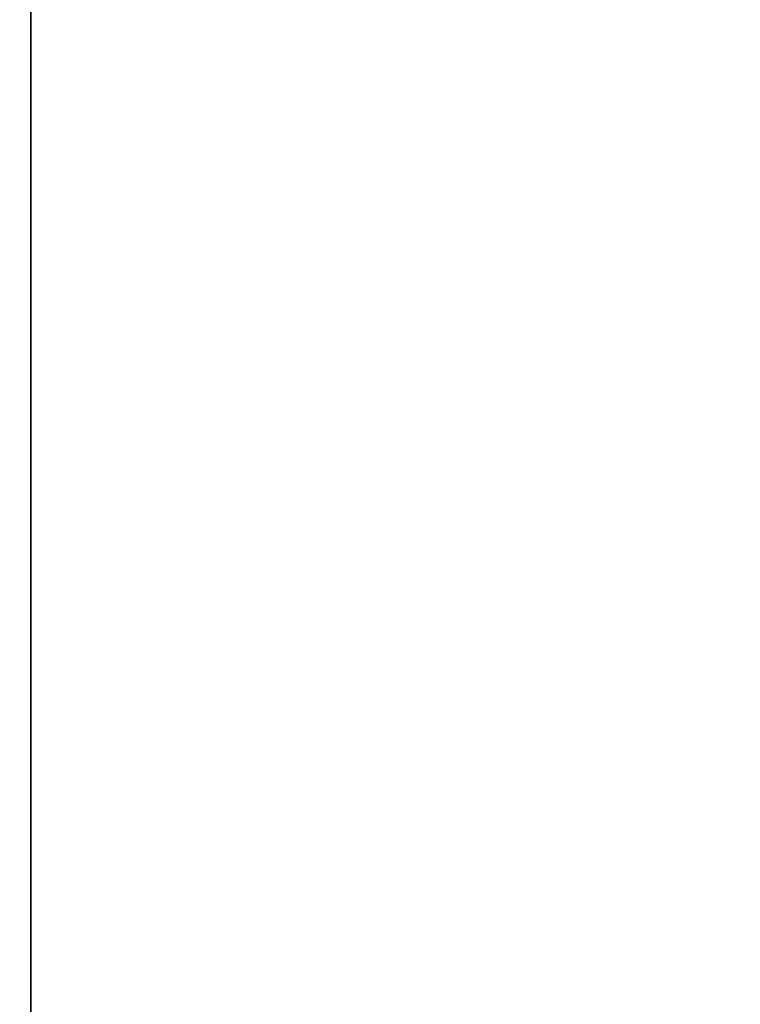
# Model space of a CAD drawing. Header units: millimetres. Extents: x 0 to 160, y 0 to 226.
# Tile 194 of 256: x 67.7212 to 67.7563, y 135.3501 to 135.3981. Entities that reach past the tile are written whole.
import ezdxf

# ---------------------------------------------------------------- set-up
doc = ezdxf.new("R2010")
doc.units = ezdxf.units.MM
doc.header["$LTSCALE"] = 25.4
doc.layers.get('0').update_dxf_attribs({"true_color": 0xff5454})

# ---------------------------------------------------------------- blocks, each defined once
blk = doc.blocks.new('AMALFI-9155-9154.STL')
at = {"color": 47, "true_color": 0x81703d}
mesh = blk.add_polyface(dxfattribs=at)
corners = [(-2.99417, 168.537003, 108.69558), (-7.354973, 168.665283, 107.384491), (-3.488741, 169.870544, 106.941269), (-6.64016, 167.400391, 109.113564)]
mesh.append_faces([[corners[k] for k in face] for face in [(0, 1, 2), (1, 0, 3)]], dxfattribs={"vtx0": -1, "color": 47})
at = {"color": 250, "true_color": 0x262626}
mesh = blk.add_polyface(dxfattribs=at)
corners = [(-5.456111, 168.441772, 135.194244), (-7.071283, 166.236862, 131.743179), (-3.778445, 167.767075, 131.180466)]
mesh.append_faces([[corners[k] for k in face] for face in [(0, 1, 2)]], dxfattribs={"color": 250})
mesh = blk.add_polyface(dxfattribs=at)
corners = [(-7.071283, 167.617447, 135.497375), (-7.071283, 166.236862, 131.743179), (-5.456111, 168.441772, 135.194244)]
mesh.append_faces([[corners[k] for k in face] for face in [(0, 1, 2)]], dxfattribs={"color": 250})
mesh = blk.add_polyface(dxfattribs=at)
corners = [(-8.614483, 166.679489, 135.8423), (-7.071283, 166.236862, 131.743179), (-7.071283, 167.617447, 135.497375)]
mesh.append_faces([[corners[k] for k in face] for face in [(0, 1, 2)]], dxfattribs={"color": 250})
at = {"color": 47, "true_color": 0x81703d}
mesh = blk.add_polyface(dxfattribs=at)
corners = [(-6.231758, 166.863617, 110.607018), (-10.113594, 165.859604, 109.680176), (-6.64016, 167.400391, 109.113564), (-9.585313, 165.376007, 111.154083)]
mesh.append_faces([[corners[k] for k in face] for face in [(0, 1, 2), (1, 0, 3)]], dxfattribs={"vtx0": -1, "color": 47})

msp = doc.modelspace()

# ---------------------------------------------------------------- block references
at = {"color": 0}
msp.add_blockref('AMALFI-9155-9154.STL', (74.792984, -32.042698, -3.123284), dxfattribs=at)

doc.saveas('drawing.dxf')
